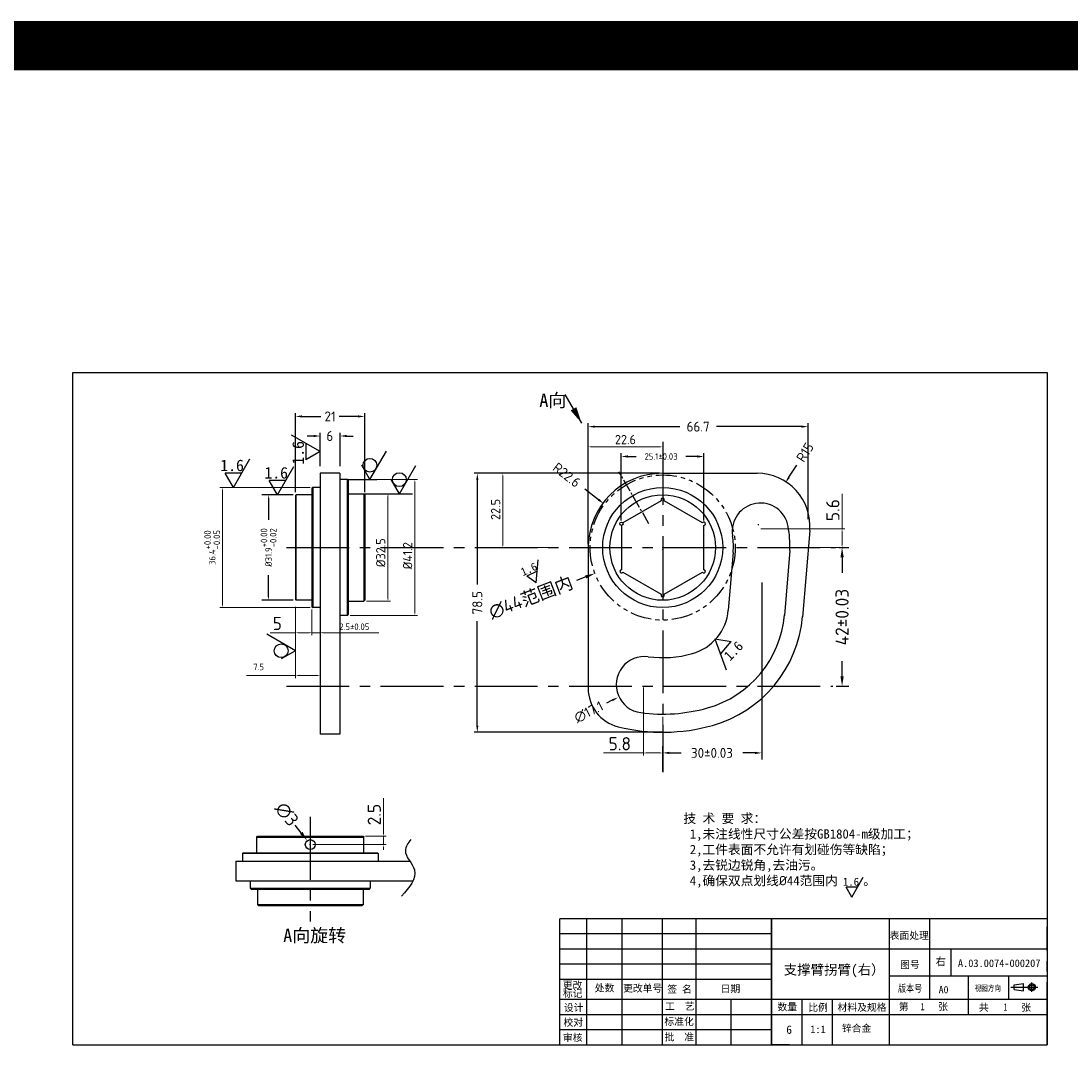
# Model space of a CAD drawing. Extents: x 1716 to 4936, y -1353 to -42.
# Tile 23 of 32: x 2384 to 2703, y -357 to -42. Entities that reach past the tile are written whole.
import ezdxf
from ezdxf.enums import TextEntityAlignment as Align

# ---------------------------------------------------------------- set-up
doc = ezdxf.new("R2010")
doc.units = 0
doc.header["$LTSCALE"] = 25.4
doc.header["$MEASUREMENT"] = 0
doc.linetypes.add('CENTER2', pattern=[1.125, 0.75, -0.125, 0.125, -0.125])
doc.linetypes.add('PHANTOM2', pattern=[1.25, 0.625, -0.125, 0.125, -0.125, 0.125, -0.125])
doc.layers.get('0').update_dxf_attribs({"linetype": 'CONTINUOUS'})
doc.layers.get('DEFPOINTS').update_dxf_attribs({"linetype": 'CONTINUOUS'})
for name, color, linetype in [('Center', 1, 'CENTER2'), ('DEFAULT', 7, 'CONTINUOUS'), ('LAYER1', 3, 'CONTINUOUS'), ('LAYER2', 1, 'CENTER2'), ('LINE', 3, 'CONTINUOUS')]:
    doc.layers.add(name, color=color, linetype=linetype)
doc.layers.add('F标题框', color=7, linetype='CONTINUOUS', lineweight=20)
doc.styles.add('HZ', font='SIMFANG.TTF', dxfattribs={"width": 0.8})
doc.styles.add('SEISO_TTF', font='txt')
doc.styles.add('工程字', font='gbenor.shx', dxfattribs={"bigfont": 'gbcbig.shx'})
doc.dimstyles.get("Standard").update_dxf_attribs({"dimscale": 0, "dimtxt": 4, "dimasz": 2, "dimexe": 1, "dimexo": 1, "dimgap": 2, "dimtad": 0, "dimdec": 1, "dimdsep": 46, "dimtxsty": 'SEISO_TTF', "dimcen": 0.09, "dimadec": 0, "dimazin": 0, "dimtfac": 1, "dimtdec": 1, "dimtofl": 0, "dimtmove": 0, "dimatfit": 3, "dimfxl": 0, "dimtolj": 1, "dimtzin": 0, "dimarcsym": 0})
doc.dimstyles.new('STANDARD$0', dxfattribs={"dimscale": 4, "dimtxt": 1, "dimasz": 0.2, "dimexe": 0.2, "dimexo": 0.2, "dimgap": 0.2, "dimtad": 1, "dimdec": 1, "dimzin": 9, "dimdsep": 46, "dimtxsty": 'SEISO_TTF', "dimcen": 2, "dimclrd": 256, "dimclre": 256, "dimclrt": 256, "dimadec": 4, "dimazin": 2, "dimtfac": 1, "dimtdec": 1, "dimtmove": 0, "dimatfit": 3, "dimfxl": 0, "dimtolj": 1, "dimtzin": 0, "dimlwd": 9, "dimlwe": 9, "dimarcsym": 0})

# ---------------------------------------------------------------- blocks, each defined once
blk = doc.blocks.new('*D7')
at = {"layer": 'DEFPOINTS', "color": 0}
for p in [(2475.16, -167.72), (2475.16, -177.9), (2481.16, -177.9)]:
    blk.add_point(p, dxfattribs=at)
at = {"layer": 'LAYER1', "color": 0, "lineweight": -2}
for p, q in [((2473.16, -167.72), (2471.16, -167.72)), ((2475.16, -176.9), (2475.16, -166.72)), ((2481.16, -176.9), (2481.16, -166.72)), ((2483.16, -167.72), (2485.16, -167.72))]:
    blk.add_line(p, q, dxfattribs=at)
at = {"layer": 'LAYER1', "color": 0}
for points in [[(2473.16, -167.38), (2473.16, -168.05), (2475.16, -167.72)], [(2483.16, -167.38), (2483.16, -168.05), (2481.16, -167.72)]]:
    blk.add_solid(points, dxfattribs=at)
at = {"layer": 'LAYER1', "color": 0, "insert": (2478.06, -167.72), "char_height": 3, "attachment_point": 5, "style": 'SEISO_TTF'}
blk.add_mtext('\\A1;6', dxfattribs=at)
blk = doc.blocks.new('*D8')
at = {"layer": 'DEFPOINTS', "color": 0}
for p in [(2467.66, -161.78), (2467.66, -185.77), (2488.66, -185.77)]:
    blk.add_point(p, dxfattribs=at)
at = {"layer": 'LAYER1', "color": 0, "lineweight": -2}
for p, q in [((2467.66, -184.77), (2467.66, -160.78)), ((2469.66, -161.78), (2475.37, -161.78)), ((2486.66, -161.78), (2480.94, -161.78)), ((2488.66, -184.77), (2488.66, -160.78))]:
    blk.add_line(p, q, dxfattribs=at)
at = {"layer": 'LAYER1', "color": 0}
for points in [[(2469.66, -161.45), (2469.66, -162.11), (2467.66, -161.78)], [(2486.66, -161.45), (2486.66, -162.11), (2488.66, -161.78)]]:
    blk.add_solid(points, dxfattribs=at)
at = {"layer": 'LAYER1', "color": 0, "insert": (2478.16, -161.78), "char_height": 3, "attachment_point": 5, "style": 'SEISO_TTF'}
blk.add_mtext('\\A1;21', dxfattribs=at)
blk = doc.blocks.new('*D9')
at = {"layer": 'DEFPOINTS', "color": 0}
for p in [(2579.03, -179.02), (2522.81, -257.5), (2579.85, -257.5)]:
    blk.add_point(p, dxfattribs=at)
at = {"layer": 'LAYER1', "color": 0, "lineweight": -2}
for p, q in [((2578.03, -179.02), (2521.81, -179.02)), ((2522.81, -181.02), (2522.81, -212.69)), ((2522.81, -255.5), (2522.81, -223.83)), ((2578.85, -257.5), (2521.81, -257.5))]:
    blk.add_line(p, q, dxfattribs=at)
at = {"layer": 'LAYER1', "color": 0}
for points in [[(2522.47, -181.02), (2523.14, -181.02), (2522.81, -179.02)], [(2522.47, -255.5), (2523.14, -255.5), (2522.81, -257.5)]]:
    blk.add_solid(points, dxfattribs=at)
at = {"layer": 'LAYER1', "color": 0, "insert": (2522.81, -218.26), "char_height": 3, "attachment_point": 5, "rotation": 90, "style": 'SEISO_TTF'}
blk.add_mtext('\\A1;78.5', dxfattribs=at)
blk = doc.blocks.new('*D10')
at = {"layer": 'DEFPOINTS', "color": 0}
for p in [(2556.43, -164.87), (2623.13, -193.92), (2556.43, -201.52)]:
    blk.add_point(p, dxfattribs=at)
at = {"layer": 'LAYER1', "color": 0, "lineweight": -2}
for p, q in [((2556.43, -200.52), (2556.43, -163.87)), ((2558.43, -164.87), (2584.21, -164.87)), ((2621.13, -164.87), (2595.35, -164.87)), ((2623.13, -192.92), (2623.13, -163.87))]:
    blk.add_line(p, q, dxfattribs=at)
at = {"layer": 'LAYER1', "color": 0}
for points in [[(2558.43, -164.54), (2558.43, -165.2), (2556.43, -164.87)], [(2621.13, -164.54), (2621.13, -165.2), (2623.13, -164.87)]]:
    blk.add_solid(points, dxfattribs=at)
at = {"layer": 'LAYER1', "color": 0, "insert": (2589.78, -164.87), "char_height": 3, "attachment_point": 5, "style": 'SEISO_TTF'}
blk.add_mtext('\\A1;66.7', dxfattribs=at)
blk = doc.blocks.new('*D11')
at = {"layer": 'DEFPOINTS', "color": 0}
for p in [(2580.83, -239.29), (2565.54, -246.93)]:
    blk.add_point(p, dxfattribs=at)
at = {"layer": 'LAYER1', "color": 0, "lineweight": -2}
blk.add_line((2563.75, -247.83), (2561.96, -248.72), dxfattribs=at)
at = {"layer": 'LAYER1', "color": 0}
blk.add_solid([(2563.6, -247.53), (2563.9, -248.12), (2565.54, -246.93)], dxfattribs=at)
at = {"layer": 'LAYER1', "color": 0, "insert": (2556.59, -251.4), "char_height": 3, "attachment_point": 5, "rotation": 26.5389, "style": 'SEISO_TTF'}
blk.add_mtext('\\A1;∅17.1', dxfattribs=at)
blk = doc.blocks.new('*D12')
at = {"layer": 'DEFPOINTS', "color": 0}
for p in [(2467.91, -185.57), (2459.5, -217.47), (2467.91, -217.47)]:
    blk.add_point(p, dxfattribs=at)
at = {"layer": 'LAYER1', "color": 0, "lineweight": -2}
for p, q in [((2466.91, -185.57), (2457.5, -185.57)), ((2459.5, -186.57), (2459.5, -193.1)), ((2459.5, -216.47), (2459.5, -209.94)), ((2466.91, -217.47), (2457.5, -217.47))]:
    blk.add_line(p, q, dxfattribs=at)
at = {"layer": 'LAYER1', "color": 0}
for points in [[(2459.34, -186.57), (2459.67, -186.57), (2459.5, -185.57)], [(2459.34, -216.47), (2459.67, -216.47), (2459.5, -217.47)]]:
    blk.add_solid(points, dxfattribs=at)
at = {"layer": 'LAYER1', "color": 0, "insert": (2459.5, -201.52), "char_height": 2, "attachment_point": 5, "rotation": 90, "style": 'SEISO_TTF'}
blk.add_mtext('\\A1;%%c31.9\\S+0.00^ -0.02;', dxfattribs=at)
blk = doc.blocks.new('*D21')
at = {"color": 0, "lineweight": -2}
for p, q in [((2632.53, -201.52), (2635.44, -201.52)), ((2633.44, -204.52), (2633.44, -209.24)), ((2633.44, -240.52), (2633.44, -236)), ((2631.64, -243.52), (2635.44, -243.52))]:
    blk.add_line(p, q, dxfattribs=at)
at = {"color": 0}
for points in [[(2632.94, -204.52), (2633.94, -204.52), (2633.44, -201.52)], [(2632.94, -240.52), (2633.94, -240.52), (2633.44, -243.52)]]:
    blk.add_solid(points, dxfattribs=at)
at = {"layer": 'DEFPOINTS', "color": 0}
for p in [(2631.53, -201.52), (2630.64, -243.52), (2633.44, -243.52)]:
    blk.add_point(p, dxfattribs=at)
at = {"color": 0, "insert": (2633.44, -222.62), "char_height": 4, "attachment_point": 5, "rotation": 90, "style": 'SEISO_TTF'}
blk.add_mtext('\\A1;42±0.03', dxfattribs=at)
blk = doc.blocks.new('*D13')
at = {"layer": 'DEFPOINTS', "color": 0}
for p in [(2566.46, -173.92), (2566.46, -194.32), (2591.56, -194.32)]:
    blk.add_point(p, dxfattribs=at)
at = {"layer": 'LAYER1', "color": 0, "lineweight": -2}
for p, q in [((2566.46, -193.32), (2566.46, -172.92)), ((2568.46, -173.92), (2571.01, -173.92)), ((2589.56, -173.92), (2586.05, -173.92)), ((2591.56, -193.32), (2591.56, -172.92))]:
    blk.add_line(p, q, dxfattribs=at)
at = {"layer": 'LAYER1', "color": 0}
for points in [[(2568.46, -173.59), (2568.46, -174.26), (2566.46, -173.92)], [(2589.56, -173.59), (2589.56, -174.26), (2591.56, -173.92)]]:
    blk.add_solid(points, dxfattribs=at)
at = {"layer": 'LAYER1', "color": 0, "insert": (2578.53, -173.92), "char_height": 2, "attachment_point": 5, "style": 'SEISO_TTF'}
blk.add_mtext('\\A1;25.1±0.03', dxfattribs=at)
blk = doc.blocks.new('*D22')
at = {"layer": 'DEFPOINTS', "color": 0}
for p in [(2472.91, -183.32), (2445.53, -219.72), (2472.91, -219.72)]:
    blk.add_point(p, dxfattribs=at)
at = {"layer": 'LAYER1', "lineweight": 9}
for p, q in [((2472.11, -183.32), (2444.73, -183.32)), ((2445.53, -184.52), (2445.53, -218.52)), ((2472.11, -219.72), (2444.73, -219.72))]:
    blk.add_line(p, q, dxfattribs=at)
at = {"layer": 'LAYER1'}
for points in [[(2445.33, -184.52), (2445.73, -184.52), (2445.53, -183.32)], [(2445.33, -218.52), (2445.73, -218.52), (2445.53, -219.72)]]:
    blk.add_solid(points, dxfattribs=at)
at = {"layer": 'LAYER1', "insert": (2442.39, -201.52), "char_height": 2, "attachment_point": 5, "rotation": 90, "style": 'SEISO_TTF'}
blk.add_mtext('\\A1;36.4\\S+0.00^ -0.05;', dxfattribs=at)
blk = doc.blocks.new('*D14')
at = {"layer": 'DEFPOINTS', "color": 0}
for p in [(2609.07, -211.13), (2579.03, -263.78), (2579.03, -270.45)]:
    blk.add_point(p, dxfattribs=at)
at = {"layer": 'LAYER1', "color": 0, "lineweight": -2}
for p, q in [((2609.07, -212.13), (2609.07, -265.78)), ((2579.03, -269.45), (2579.03, -261.78)), ((2581.03, -263.78), (2584.59, -263.78)), ((2607.07, -263.78), (2603.35, -263.78))]:
    blk.add_line(p, q, dxfattribs=at)
at = {"layer": 'LAYER1', "color": 0}
for points in [[(2581.03, -263.45), (2581.03, -264.12), (2579.03, -263.78)], [(2607.07, -263.45), (2607.07, -264.12), (2609.07, -263.78)]]:
    blk.add_solid(points, dxfattribs=at)
at = {"layer": 'LAYER1', "color": 0, "insert": (2593.97, -263.78), "char_height": 3, "attachment_point": 5, "style": 'SEISO_TTF'}
blk.add_mtext('\\A1;30±0.03', dxfattribs=at)
blk = doc.blocks.new('*D15')
at = {"layer": 'DEFPOINTS', "color": 0}
for p in [(2616.25, -181.91), (2608.13, -194.52)]:
    blk.add_point(p, dxfattribs=at)
at = {"layer": 'LAYER1', "color": 0, "lineweight": -2}
for p, q in [((2617.33, -180.23), (2619.68, -176.57)), ((2608.04, -194.52), (2608.22, -194.52)), ((2608.13, -194.61), (2608.13, -194.43))]:
    blk.add_line(p, q, dxfattribs=at)
at = {"layer": 'LAYER1', "color": 0}
blk.add_solid([(2617.05, -180.05), (2617.61, -180.41), (2616.25, -181.91)], dxfattribs=at)
at = {"layer": 'LAYER1', "color": 0, "insert": (2622.2, -172.67), "char_height": 3, "attachment_point": 5, "rotation": 57.2366, "style": 'SEISO_TTF'}
blk.add_mtext('\\A1;R15', dxfattribs=at)
blk = doc.blocks.new('*D16')
at = {"layer": 'DEFPOINTS', "color": 0}
for p in [(2561.18, -188.26), (2579.03, -202.12)]:
    blk.add_point(p, dxfattribs=at)
at = {"layer": 'LAYER1', "color": 0, "lineweight": -2}
for p, q in [((2559.6, -187.03), (2555.46, -183.82)), ((2578.94, -202.12), (2579.12, -202.12)), ((2579.03, -202.21), (2579.03, -202.03))]:
    blk.add_line(p, q, dxfattribs=at)
at = {"layer": 'LAYER1', "color": 0}
blk.add_solid([(2559.81, -186.77), (2559.4, -187.3), (2561.18, -188.26)], dxfattribs=at)
at = {"layer": 'LAYER1', "color": 0, "insert": (2549.93, -179.52), "char_height": 3, "attachment_point": 5, "rotation": 322.1644, "style": 'SEISO_TTF'}
blk.add_mtext('\\A1;R22.6', dxfattribs=at)
blk = doc.blocks.new('*D17')
at = {"layer": 'DEFPOINTS', "color": 0, "ltscale": 0.2}
for p in [(2467.66, -218.75), (2472.66, -219.47), (2467.66, -227.34)]:
    blk.add_point(p, dxfattribs=at)
at = {"layer": 'LAYER1', "lineweight": 9, "ltscale": 0.2}
for p, q in [((2467.66, -219.55), (2467.66, -228.14)), ((2472.66, -220.27), (2472.66, -228.14)), ((2467.66, -227.34), (2460, -227.34)), ((2471.86, -227.34), (2468.46, -227.34))]:
    blk.add_line(p, q, dxfattribs=at)
at = {"layer": 'LAYER1', "ltscale": 0.2}
for points in [[(2468.46, -227.21), (2468.46, -227.48), (2467.66, -227.34)], [(2471.86, -227.21), (2471.86, -227.48), (2472.66, -227.34)]]:
    blk.add_solid(points, dxfattribs=at)
at = {"layer": 'LAYER1', "ltscale": 0.2, "insert": (2462.13, -224.54), "char_height": 4, "attachment_point": 5, "style": 'SEISO_TTF'}
blk.add_mtext('\\A1;5', dxfattribs=at)
blk = doc.blocks.new('*D23')
at = {"layer": 'DEFPOINTS', "color": 0}
for p in [(2475.16, -219.72), (2467.66, -223.85), (2467.66, -240.3)]:
    blk.add_point(p, dxfattribs=at)
at = {"layer": 'LAYER1', "lineweight": 9}
for p, q in [((2475.16, -220.52), (2475.16, -241.1)), ((2467.66, -224.65), (2467.66, -241.1)), ((2467.66, -240.3), (2452.78, -240.3)), ((2473.96, -240.3), (2468.86, -240.3))]:
    blk.add_line(p, q, dxfattribs=at)
at = {"layer": 'LAYER1'}
for points in [[(2468.86, -240.1), (2468.86, -240.5), (2467.66, -240.3)], [(2473.96, -240.1), (2473.96, -240.5), (2475.16, -240.3)]]:
    blk.add_solid(points, dxfattribs=at)
at = {"layer": 'LAYER1', "insert": (2456.48, -237.7), "char_height": 2, "attachment_point": 5, "style": 'SEISO_TTF'}
blk.add_mtext('\\A1;7.5', dxfattribs=at)
blk = doc.blocks.new('*D24')
at = {"layer": 'DEFPOINTS', "color": 0}
for p in [(2472.66, -219.47), (2475.16, -219.72), (2475.16, -227.34)]:
    blk.add_point(p, dxfattribs=at)
at = {"layer": 'LAYER1', "lineweight": 9}
for p, q in [((2472.66, -220.27), (2472.66, -228.14)), ((2475.16, -220.52), (2475.16, -228.14)), ((2471.86, -227.34), (2471.06, -227.34)), ((2472.66, -227.34), (2475.16, -227.34)), ((2475.96, -227.34), (2492.97, -227.34))]:
    blk.add_line(p, q, dxfattribs=at)
at = {"layer": 'LAYER1'}
for points in [[(2471.86, -227.21), (2471.86, -227.47), (2472.66, -227.34)], [(2475.96, -227.21), (2475.96, -227.47), (2475.16, -227.34)]]:
    blk.add_solid(points, dxfattribs=at)
at = {"layer": 'LAYER1', "insert": (2485.51, -225.54), "char_height": 2, "attachment_point": 5, "style": 'SEISO_TTF'}
blk.add_mtext('\\A1;2.5±0.05', dxfattribs=at)
blk = doc.blocks.new('A$C1A912825')
for p, q in [((4.6, 0), (9.6, 8.66)), ((7.1, 4.33), (2.1, 4.33)), ((4.6, 0), (2.1, 4.33))]:
    blk.add_line(p, q)
at = {"insert": (0.64, 8.46), "char_height": 3.5, "width": 3.6543, "attachment_point": 1}
blk.add_mtext('{\\fFangSong_GB2312|b0|i0|c134|p49;1.6}', dxfattribs=at)
blk = doc.blocks.new('*D25')
at = {"layer": 'DEFPOINTS', "color": 0}
for p in [(2556.43, -171), (2579.03, -169.51), (2556.43, -179.52)]:
    blk.add_point(p, dxfattribs=at)
at = {"layer": 'LAYER1', "lineweight": 9}
for p, q in [((2556.43, -178.72), (2556.43, -170.2)), ((2578.23, -171), (2557.23, -171)), ((2579.03, -170.31), (2579.03, -171.8))]:
    blk.add_line(p, q, dxfattribs=at)
at = {"layer": 'LAYER1'}
for points in [[(2557.23, -170.86), (2557.23, -171.13), (2556.43, -171)], [(2578.23, -170.86), (2578.23, -171.13), (2579.03, -171)]]:
    blk.add_solid(points, dxfattribs=at)
at = {"layer": 'LAYER1', "insert": (2567.73, -168.8), "char_height": 2.8, "attachment_point": 5, "style": 'SEISO_TTF'}
blk.add_mtext('\\A1;22.6', dxfattribs=at)
blk = doc.blocks.new('*D26')
at = {"layer": 'DEFPOINTS', "color": 0}
for p in [(2556.43, -179.02), (2530.55, -201.52), (2548.22, -201.52)]:
    blk.add_point(p, dxfattribs=at)
at = {"layer": 'LAYER1', "lineweight": 9}
for p, q in [((2555.63, -179.02), (2529.75, -179.02)), ((2530.55, -179.82), (2530.55, -200.72)), ((2547.42, -201.52), (2529.75, -201.52))]:
    blk.add_line(p, q, dxfattribs=at)
at = {"layer": 'LAYER1'}
for points in [[(2530.41, -179.82), (2530.68, -179.82), (2530.55, -179.02)], [(2530.41, -200.72), (2530.68, -200.72), (2530.55, -201.52)]]:
    blk.add_solid(points, dxfattribs=at)
at = {"layer": 'LAYER1', "insert": (2528.35, -189.98), "char_height": 2.8, "attachment_point": 5, "rotation": 90, "style": 'SEISO_TTF'}
blk.add_mtext('\\A1;22.5', dxfattribs=at)
blk = doc.blocks.new('*D18')
at = {"layer": 'DEFPOINTS', "color": 0}
for p in [(2608.04, -195.88), (2633.44, -195.88), (2623.13, -201.52)]:
    blk.add_point(p, dxfattribs=at)
at = {"layer": 'LAYER1', "lineweight": 9}
for p, q in [((2633.44, -195.88), (2633.44, -185.29)), ((2608.84, -195.88), (2634.24, -195.88)), ((2633.44, -200.72), (2633.44, -196.68)), ((2623.93, -201.52), (2634.24, -201.52))]:
    blk.add_line(p, q, dxfattribs=at)
at = {"layer": 'LAYER1'}
for points in [[(2633.31, -196.68), (2633.58, -196.68), (2633.44, -195.88)], [(2633.31, -200.72), (2633.58, -200.72), (2633.44, -201.52)]]:
    blk.add_solid(points, dxfattribs=at)
at = {"layer": 'LAYER1', "insert": (2630.64, -190.19), "char_height": 4, "attachment_point": 5, "rotation": 90, "style": 'SEISO_TTF'}
blk.add_mtext('\\A1;5.6', dxfattribs=at)
blk = doc.blocks.new('*D19')
at = {"layer": 'DEFPOINTS', "color": 0}
for p in [(2573.19, -243.11), (2579.03, -252.07), (2573.19, -263.81)]:
    blk.add_point(p, dxfattribs=at)
at = {"layer": 'LAYER1', "lineweight": 9}
for p, q in [((2573.19, -243.91), (2573.19, -264.61)), ((2579.03, -252.87), (2579.03, -264.61)), ((2573.19, -263.81), (2561.03, -263.81)), ((2578.23, -263.81), (2573.99, -263.81))]:
    blk.add_line(p, q, dxfattribs=at)
at = {"layer": 'LAYER1'}
for points in [[(2573.99, -263.68), (2573.99, -263.94), (2573.19, -263.81)], [(2578.23, -263.68), (2578.23, -263.94), (2579.03, -263.81)]]:
    blk.add_solid(points, dxfattribs=at)
at = {"layer": 'LAYER1', "insert": (2566.02, -261.01), "char_height": 4, "attachment_point": 5, "style": 'SEISO_TTF'}
blk.add_mtext('\\A1;5.8', dxfattribs=at)
blk = doc.blocks.new('A$C0C6D21C8')
at = {"color": 0}
for p, q in [((22.5, 78.48), (51.27, 78.48)), ((22.17, 70.17), (10.53, 63.45)), ((34.67, 63.45), (23.03, 70.17)), ((10.1, 62.7), (10.1, 49.27)), ((35.1, 49.27), (35.1, 62.7)), ((67.22, 61.14), (65, 34.91)), ((0, 55.98), (0, 13.29)), ((43.98, 54.52), (42.5, 37.01)), ((61.19, 55.09), (59.52, 35.38)), ((10.53, 48.52), (22.17, 41.8)), ((23.03, 41.8), (34.67, 48.52))]:
    blk.add_line(p, q, dxfattribs=at)
blk.add_circle((10.1, 63.2), 0.5, dxfattribs=at)
for centre, radius, start, end in [((22.5, 55.98), 22.5, 90, 180), ((51.27, 62.48), 16, 355.179, 90), ((22.6, 70.42), 0.5, 330, 210), ((52.24, 60.91), 8.55, 9.603, 189.0129), ((35.1, 63.2), 0.5, 270, 150), ((23.1, 55.98), 38.1, 358.8555, 9.603), ((23.05, 56.28), 21, 355.179, 9.0129), ((59.19, 55.26), 2, 355.179, 358.8555), ((10.1, 48.77), 0.5, 90, 330), ((35.1, 48.77), 0.5, 210, 90), ((22.6, 41.55), 0.5, 150, 30), ((17.06, 14.41), 8.55, 82.4069, 262.4069)]:
    blk.add_arc(centre, radius, start, end, dxfattribs=at)
at = {"layer": 'LAYER1', "color": 0}
for centre, radius, start, end in [((27.55, 38.27), 15, 285.6256, 355.179), ((27.55, 38.27), 32.1, 285.6256, 355.179), ((27.55, 38.27), 37.6, 285.6256, 355.179), ((22.6, 55.98), 33.39, 262.4069, 285.6256), ((12, 13.29), 12, 180, 256.0563), ((22.6, 55.98), 50.49, 262.4069, 285.6256), ((22.6, 55.98), 55.99, 256.0563, 285.6256)]:
    blk.add_arc(centre, radius, start, end, dxfattribs=at)
blk = doc.blocks.new('*D27')
at = {"linetype": 'ByBlock', "lineweight": 9}
for p, q in [((2488.66, -180.92), (2504.67, -180.92)), ((2503.87, -181.72), (2503.87, -221.32)), ((2484.21, -222.12), (2504.67, -222.12))]:
    blk.add_line(p, q, dxfattribs=at)
for points in [[(2503.73, -181.72), (2504, -181.72), (2503.87, -180.92)], [(2503.73, -221.32), (2504, -221.32), (2503.87, -222.12)]]:
    blk.add_solid(points)
at = {"layer": 'DEFPOINTS', "color": 0}
for p in [(2487.86, -180.92), (2483.41, -222.12), (2503.87, -222.12)]:
    blk.add_point(p, dxfattribs=at)
at = {"insert": (2501.67, -204.01), "char_height": 2.8, "attachment_point": 5, "rotation": 90, "style": 'SEISO_TTF'}
blk.add_mtext('\\A1;%%c41.2', dxfattribs=at)
blk = doc.blocks.new('*D20')
at = {"linetype": 'ByBlock', "lineweight": 9}
for p, q in [((2489.21, -185.27), (2496.51, -185.27)), ((2495.71, -186.07), (2495.71, -216.97)), ((2489.21, -217.77), (2496.51, -217.77))]:
    blk.add_line(p, q, dxfattribs=at)
for points in [[(2495.58, -186.07), (2495.84, -186.07), (2495.71, -185.27)], [(2495.58, -216.97), (2495.84, -216.97), (2495.71, -217.77)]]:
    blk.add_solid(points)
at = {"layer": 'DEFPOINTS', "color": 0}
for p in [(2488.41, -185.27), (2488.41, -217.77), (2495.71, -217.77)]:
    blk.add_point(p, dxfattribs=at)
at = {"insert": (2493.51, -203.09), "char_height": 2.8, "attachment_point": 5, "rotation": 90, "style": 'SEISO_TTF'}
blk.add_mtext('\\A1;%%c32.5', dxfattribs=at)
blk = doc.blocks.new('*D28')
at = {"layer": 'DEFPOINTS', "color": 0}
for p in [(2599.58, -193.68), (2558.48, -209.37)]:
    blk.add_point(p, dxfattribs=at)
at = {"layer": 'LAYER1', "color": 0, "lineweight": -2}
for p, q in [((2578.94, -201.52), (2579.12, -201.52)), ((2579.03, -201.61), (2579.03, -201.43))]:
    blk.add_line(p, q, dxfattribs=at)
at = {"layer": 'LAYER1', "color": 0, "linetype": 'ByBlock', "lineweight": -2}
blk.add_line((2555.68, -210.44), (2552.86, -211.51), dxfattribs=at)
at = {"layer": 'LAYER1', "color": 0}
blk.add_solid([(2555.5, -209.97), (2555.85, -210.91), (2558.48, -209.37)], dxfattribs=at)
at = {"layer": 'LAYER1', "color": 0, "insert": (2539.08, -216.77), "char_height": 4, "attachment_point": 5, "rotation": 20.8951, "style": 'SEISO_TTF'}
blk.add_mtext('\\A1;∅44范围内', dxfattribs=at)
blk = doc.blocks.new('*D29')
at = {"color": 0, "linetype": 'ByBlock', "lineweight": -2}
blk.add_line((2469.39, -288.01), (2467.55, -285.64), dxfattribs=at)
at = {"color": 0, "lineweight": -2}
for p, q in [((2472.05, -291.57), (2472.23, -291.57)), ((2472.14, -291.66), (2472.14, -291.48))]:
    blk.add_line(p, q, dxfattribs=at)
at = {"color": 0}
blk.add_solid([(2469.78, -287.7), (2468.99, -288.32), (2471.22, -290.38)], dxfattribs=at)
at = {"layer": 'DEFPOINTS', "color": 0}
for p in [(2471.22, -290.38), (2473.06, -292.75)]:
    blk.add_point(p, dxfattribs=at)
at = {"color": 0, "insert": (2465.02, -282.36), "char_height": 4, "attachment_point": 5, "rotation": 307.7469, "style": 'SEISO_TTF'}
blk.add_mtext('\\A1;∅3', dxfattribs=at)
blk = doc.blocks.new('*D30')
at = {"linetype": 'ByBlock', "lineweight": 9}
for p, q in [((2494.35, -288.27), (2494.35, -277.49)), ((2488.94, -289.07), (2495.15, -289.07)), ((2494.35, -291.57), (2494.35, -289.07)), ((2472.94, -291.57), (2495.15, -291.57)), ((2494.35, -292.37), (2494.35, -293.17))]:
    blk.add_line(p, q, dxfattribs=at)
for points in [[(2494.22, -288.27), (2494.49, -288.27), (2494.35, -289.07)], [(2494.22, -292.37), (2494.49, -292.37), (2494.35, -291.57)]]:
    blk.add_solid(points)
at = {"layer": 'DEFPOINTS', "color": 0}
for p in [(2488.14, -289.07), (2494.35, -289.07), (2472.14, -291.57)]:
    blk.add_point(p, dxfattribs=at)
at = {"insert": (2491.55, -282.48), "char_height": 4, "attachment_point": 5, "rotation": 90, "style": 'SEISO_TTF'}
blk.add_mtext('\\A1;2.5', dxfattribs=at)

msp = doc.modelspace()

# ---------------------------------------------------------------- linework, layer by layer
at = {"ltscale": 0.2}
msp.add_line((2554.473, -163.806), (2549.473, -155.145), dxfattribs=at)
for p, q in [((2448.824, -183.322), (2453.824, -174.661)), ((2490.24, -180.922), (2495.24, -172.261)), ((2462.205, -185.572), (2467.205, -176.911)), ((2490.24, -180.922), (2487.74, -176.591)), ((2499.161, -185.272), (2504.161, -176.611)), ((2451.324, -178.991), (2446.324, -178.991)), ((2448.824, -183.322), (2446.324, -178.991)), ((2462.205, -185.572), (2459.705, -181.241)), ((2464.705, -181.241), (2459.705, -181.241)), ((2475.157, -179.022), (2475.157, -258.072)), ((2481.157, -179.022), (2475.157, -179.022)), ((2481.157, -179.022), (2481.157, -258.072)), ((2483.407, -180.922), (2481.157, -180.922)), ((2483.657, -181.172), (2483.407, -180.922)), ((2483.407, -222.122), (2483.407, -180.922)), ((2483.657, -181.172), (2483.657, -221.872)), ((2499.161, -185.272), (2496.661, -180.941)), ((2472.907, -183.322), (2472.657, -183.572)), ((2472.657, -183.572), (2472.657, -219.472)), ((2475.157, -183.322), (2472.907, -183.322)), ((2472.907, -183.322), (2472.907, -219.722)), ((2467.657, -185.772), (2467.907, -185.522)), ((2467.657, -185.772), (2467.657, -217.272)), ((2472.657, -185.522), (2467.907, -185.522)), ((2467.907, -217.522), (2467.907, -185.522)), ((2483.657, -185.272), (2488.407, -185.272)), ((2488.407, -185.272), (2488.657, -185.522)), ((2488.407, -185.272), (2488.407, -217.772)), ((2488.657, -185.522), (2488.657, -217.522)), ((2578.598, -187.338), (2566.964, -194.055)), ((2591.098, -194.055), (2579.464, -187.338)), ((2566.531, -194.805), (2566.531, -208.238)), ((2591.531, -208.238), (2591.531, -194.805)), ((2556.431, -202.122), (2556.431, -242.371)), ((2566.964, -208.988), (2578.598, -215.705)), ((2579.464, -215.705), (2591.098, -208.988)), ((2467.907, -217.522), (2467.657, -217.272)), ((2472.657, -217.522), (2467.907, -217.522)), ((2472.657, -219.472), (2472.907, -219.722)), ((2475.157, -219.722), (2472.907, -219.722)), ((2483.657, -217.772), (2488.407, -217.772)), ((2488.657, -217.522), (2488.407, -217.772)), ((2483.407, -222.122), (2481.157, -222.122)), ((2483.407, -222.122), (2483.657, -221.872)), ((2467.657, -232.803), (2458.997, -227.803)), ((2467.657, -232.803), (2463.327, -235.303)), ((2481.157, -258.072), (2475.157, -258.072)), ((2455.893, -289.318), (2456.143, -289.068)), ((2455.893, -294.068), (2455.893, -289.318)), ((2455.893, -289.318), (2488.393, -289.318)), ((2456.143, -289.068), (2488.143, -289.068)), ((2488.143, -289.068), (2488.393, -289.318)), ((2488.393, -294.068), (2488.393, -289.318)), ((2451.793, -294.068), (2451.543, -294.318)), ((2451.543, -294.318), (2451.543, -296.568)), ((2492.743, -294.318), (2451.543, -294.318)), ((2451.793, -294.068), (2492.493, -294.068)), ((2492.743, -294.318), (2492.493, -294.068)), ((2492.743, -294.318), (2492.743, -296.568)), ((2449.543, -296.568), (2502.311, -296.568)), ((2449.543, -296.568), (2449.543, -302.568)), ((2636.413, -307.472), (2639.863, -301.496)), ((2449.543, -302.568), (2503.309, -302.568)), ((2453.943, -302.568), (2453.943, -304.818)), ((2453.943, -304.818), (2454.193, -305.068)), ((2453.943, -304.818), (2490.343, -304.818)), ((2454.193, -305.068), (2490.093, -305.068)), ((2456.143, -305.068), (2456.143, -309.818)), ((2488.143, -305.068), (2488.143, -309.818)), ((2490.093, -305.068), (2490.343, -304.818)), ((2490.343, -302.568), (2490.343, -304.818)), ((2636.413, -307.472), (2634.688, -304.484)), ((2638.138, -304.484), (2634.688, -304.484)), ((2456.393, -310.068), (2456.143, -309.818)), ((2488.143, -309.818), (2456.143, -309.818)), ((2456.393, -310.068), (2487.893, -310.068)), ((2488.143, -309.818), (2487.893, -310.068)), ((2666.376, -323.26), (2666.376, -331.35))]:
    msp.add_line(p, q)
at = {"color": 1, "linetype": 'CENTER2', "ltscale": 0.2}
msp.add_line((2574.877, -194.327), (2565.766, -178.546), dxfattribs=at)
at = {"color": 4, "const_width": 15}
msp.add_lwpolyline([(1723.528, -49.411), (4928.784, -49.411), (4928.784, -1345.013), (1723.528, -1345.013)], close=True, dxfattribs=at)
at = {"flags": 128}
msp.add_lwpolyline([(2554.473, -163.806, 0, 2, 0), (2551.973, -159.476, 2, 2, 0)], format="xyseb", dxfattribs=at)
for centre, radius in [((2490.24, -176.591), 2.096), ((2499.161, -180.941), 2.096), ((2579.031, -201.522), 18.2), ((2579.031, -201.522), 16), ((2566.531, -194.305), 0.5), ((2463.327, -232.803), 2.096), ((2472.143, -291.568), 1.5)]:
    msp.add_circle(centre, radius)
for centre, start, end in [((2579.031, -187.088), 330, 210), ((2591.531, -194.305), 270, 150), ((2566.531, -208.738), 90, 330), ((2591.531, -208.738), 210, 90), ((2579.031, -215.955), 150, 30)]:
    msp.add_arc(centre, 0.5, start, end)
msp.add_spline([(2502.624, -290.009), (2500.991, -293.347), (2503.738, -299.208), (2499.803, -307.221)], degree=3)
at = {"layer": 'Center', "color": 0}
for p, q in [((2695.643, -314.088), (2695.643, -352.306)), ((2695.643, -352.306), (2695.643, -316.465)), ((2617.457, -352.306), (2612.072, -352.306))]:
    msp.add_line(p, q, dxfattribs=at)
at = {"layer": 'Center', "color": 0, "linetype": 'ByBlock'}
for p, q in [((2683.923, -331.35), (2683.923, -338.547)), ((2685.631, -334.091), (2688.479, -333.734)), ((2685.631, -335.518), (2685.631, -334.091)), ((2688.479, -335.875), (2688.479, -333.734)), ((2685.631, -335.518), (2688.479, -335.875))]:
    msp.add_line(p, q, dxfattribs=at)
at = {"layer": 'Center', "color": 1}
for p, q in [((2691.01, -336.231), (2691.01, -333.377)), ((2684.643, -334.804), (2692.81, -334.804))]:
    msp.add_line(p, q, dxfattribs=at)
at = {"layer": 'Center', "color": 0, "linetype": 'ByBlock'}
for radius in [1.07, 0.714]:
    msp.add_circle((2691.01, -334.804), radius, dxfattribs=at)
at = {"layer": 'DEFAULT', "color": 0, "linetype": 'Continuous'}
for p, q in [((2400.086, -352.306), (2400.086, -148.473)), ((2400.086, -148.473), (2695.643, -148.473)), ((2695.643, -148.473), (2695.643, -352.306)), ((2556.019, -352.306), (2556.019, -314.088)), ((2566.72, -352.306), (2566.72, -314.088)), ((2578.95, -352.306), (2578.95, -314.088)), ((2578.95, -352.306), (2578.95, -314.088)), ((2589.141, -352.306), (2589.141, -314.088)), ((2612.072, -352.306), (2612.072, -314.088)), ((2612.072, -314.088), (2612.072, -352.306)), ((2612.072, -352.306), (2612.072, -314.088)), ((2647.743, -314.088), (2647.743, -352.306)), ((2659.973, -314.088), (2659.973, -338.547)), ((2612.072, -352.306), (2612.072, -316.465)), ((2578.95, -318.674), (2547.865, -318.674)), ((2612.072, -318.674), (2578.95, -318.674)), ((2578.95, -323.26), (2547.865, -323.26)), ((2612.072, -323.26), (2578.95, -323.26)), ((2695.643, -323.26), (2612.072, -323.26)), ((2578.95, -327.846), (2547.865, -327.846)), ((2612.072, -327.846), (2578.95, -327.846)), ((2612.072, -330.972), (2612.072, -348.039)), ((2578.95, -332.432), (2547.865, -332.432)), ((2612.072, -332.432), (2578.95, -332.432)), ((2647.743, -331.35), (2695.643, -331.35)), ((2647.743, -331.35), (2695.643, -331.35)), ((2671.693, -331.35), (2671.693, -343.134)), ((2578.95, -338.547), (2547.865, -338.547)), ((2612.072, -338.547), (2578.95, -338.547)), ((2599.842, -352.306), (2599.842, -338.547)), ((2695.643, -338.547), (2612.072, -338.547)), ((2621.245, -338.547), (2621.245, -352.306)), ((2630.417, -338.482), (2630.417, -352.306)), ((2578.95, -343.134), (2547.865, -343.134)), ((2612.072, -343.134), (2578.847, -343.134)), ((2695.643, -343.134), (2612.072, -343.134)), ((2578.95, -347.72), (2547.865, -347.72)), ((2612.072, -347.72), (2578.95, -347.72)), ((2400.086, -352.306), (2695.643, -352.306))]:
    msp.add_line(p, q, dxfattribs=at)
at = {"layer": 'DEFAULT', "color": 0, "linetype": 'Continuous', "lineweight": 25}
for p in [(2695.643, -314.088), (2547.865, -352.306)]:
    msp.add_line(p, (2547.865, -314.088), dxfattribs=at)
at = {"layer": 'LAYER1'}
for p, q in [((2483.407, -180.922), (2492.306, -180.922)), ((2488.407, -185.272), (2503.135, -185.272)), ((2594.881, -229.163), (2598.302, -238.56)), ((2594.881, -229.163), (2599.805, -230.031)), ((2596.591, -233.861), (2599.805, -230.031))]:
    msp.add_line(p, q, dxfattribs=at)
at = {"layer": 'LAYER2'}
for p, q in [((2579.031, -169.507), (2579.031, -269.632)), ((2464.908, -201.522), (2631.527, -201.522)), ((2464.908, -243.522), (2630.642, -243.522)), ((2472.143, -283.163), (2472.143, -314.857))]:
    msp.add_line(p, q, dxfattribs=at)
at = {"layer": 'LINE', "linetype": 'PHANTOM2', "ltscale": 0.4}
msp.add_circle((2579.031, -201.522), 22, dxfattribs=at)

# ---------------------------------------------------------------- block references
at = {"rotation": 90}
msp.add_blockref('A$C1A912825', (2475.157, -177.026), dxfattribs=at)
msp.add_blockref('A$C0C6D21C8', (2556.431, -257.505))
at = {"xscale": 0.7000000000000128, "yscale": 0.7000000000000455, "zscale": 0.7, "rotation": 25.00000000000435}
msp.add_blockref('A$C1A912825', (2537.741, -213.56), dxfattribs=at)

# ---------------------------------------------------------------- texts
at = {"attachment_point": 1}
for s, insert, char_height, width in [('{\\fFangSong_GB2312|b0|i0|c134|p49;A向}', (2541.626, -154.873), 4, 43.49999), ('{\\fFangSong_GB2312|b0|i0|c134|p49;1.6}', (2444.859, -174.859), 3.5, 3.65426), ('{\\fFangSong_GB2312|b0|i0|c134|p49;1.6}', (2458.24, -177.109), 3.5, 3.65426), ('{\\fFangSong_GB2312|b0|i0|c134|p49;1.6}', (2633.677, -301.633), 2.415, 2.52144), ('{\\fFangSong_GB2312|b0|i0|c134|p49;A向旋转}', (2463.943, -317.107), 4, 43.49999), ('{\\fFangSong_GB2312|b0|i0|c134|p50;支撑臂拐臂(右）}', (2615.744, -328.005), 2.99, 54.31297), ('{\\fSimSun|b0|i0|c134|p2;右}', (2661.783, -325.878), 2.3, 1.76573), ('{\\fSimSun|b0|i0|c134|p2;A.03.0074-000207}', (2668.578, -326.396), 2.3, 26.59165), ('\\fFangSong_GB2312|b0|i0|c134|p49;6', (2616.522, -346.396), 2.54495, 6.82094), ('{\\fFangSong_GB2312|b0|i0|c134|p32;锌合金}', (2633.375, -346.199), 2.1252, 11.46496)]:
    msp.add_mtext(s, dxfattribs=dict(at, insert=insert, char_height=char_height, width=width))
at = {"layer": 'Center', "color": 0, "style": 'HZ'}
for s, height, p in [('更改', 2.1801, (2551.69, -334.17)), ('处数', 2.1801, (2561.403, -335.05)), ('更改单号', 2.1801, (2572.954, -335.107)), ('签 名', 2.1801, (2584.149, -335.438)), ('日期', 2.1801, (2599.574, -335.27)), ('标记', 2.1801, (2551.752, -336.708)), ('设计', 2.1801, (2552.015, -340.985)), ('工\u3000艺', 2.1801, (2584.236, -340.59)), ('数量', 2.1801, (2616.819, -340.789)), ('比例', 2.1801, (2626.17, -340.945)), ('材料及规格', 2.1801, (2639.497, -340.909)), ('第', 2.18, (2652.122, -340.698)), ('张', 2.18, (2664.069, -340.698)), ('共', 2.18, (2676.442, -340.933)), ('张', 2.18, (2689.243, -340.933)), ('标准化', 2.1801, (2584.012, -345.215)), ('校对', 2.1801, (2551.927, -345.455)), ('审核', 2.1801, (2551.752, -350.101)), ('批  准', 2.1801, (2584.079, -349.906))]:
    msp.add_text(s, height=height, dxfattribs=at).set_placement(p, align=Align.MIDDLE_CENTER)
at = {"layer": 'Center', "color": 0, "style": 'HZ', "width": 0.8}
for s, height, p in [('版本号', 2.1801, (2650.404, -336.243)), ('视图方向', 1.7765, (2673.644, -335.977)), ('1', 2.18, (2657.257, -341.781)), ('1', 2.18, (2682.386, -341.909))]:
    msp.add_text(s, height=height, dxfattribs=at).set_placement(p)
at = {"layer": 'Center', "color": 0, "style": 'HZ'}
for tag, p in [('表面处理', (2647.877, -320.222)), ('图号', (2651.056, -329.072))]:
    msp.add_attdef(tag, p, '', height=2.18, dxfattribs=at)
at = {"layer": 'Center', "color": 0, "style": 'HZ', "flags": 8}
msp.add_attdef('A0', text='00', height=2.1801, dxfattribs=at).set_placement((2664.228, -336.652), align=Align.CENTER)
at = {"layer": 'Center', "color": 0, "style": 'HZ', "flags": 12}
msp.add_attdef('1:1', text='1:1', height=2.2891, dxfattribs=at).set_placement((2626.125, -347.578), align=Align.MIDDLE_CENTER)
at = {"layer": 'F标题框', "color": 0, "insert": (2585.319, -282.207), "char_height": 1.15, "width": 802.10482, "attachment_point": 1, "style": '工程字'}
msp.add_mtext('{\\fFangSong_GB2312|b0|i0|c134|p49;\\H2.462x;技 术 要 求：\\P 1,未注线性尺寸公差按GB1804-m级加工；\\P 2,工件表面不允许有划碰伤等缺陷；\\P 3,去锐边锐角,去油污。\\P 4,确保双点划线\\fISOCPEUR|b0|i0|c0|p34;%%C\\fFangSong_GB2312|b0|i0|c134|p49;44范围内    。\\P\\H0.4063x;  }\\P    ', dxfattribs=at)
at = {"layer": 'LAYER1', "insert": (2597.282, -234.005), "char_height": 3, "width": 4.35621, "attachment_point": 1, "rotation": 46}
msp.add_mtext('{\\fFangSong_GB2312|b0|i0|c134|p49;1.6}', dxfattribs=at)

# ---------------------------------------------------------------- dimensions: what is measured, and where the dimension line sits
for base, p1, p2, picture, middle in [((2503.868, -222.122), (2487.856, -180.922), (2483.407, -222.122), '*D27', (2503.868, -204.013)), ((2495.71, -217.772), (2488.407, -185.272), (2488.407, -217.772), '*D20', (2495.71, -203.091))]:
    dim = msp.add_linear_dim(base=base, p1=p1, p2=p2, angle=90, text='%%c<>', dimstyle='STANDARD$0', override={"dimtxt": 0.7, "dimarcsym": 1})
    dim.commit()
    dim.dimension.update_dxf_attribs({"geometry": picture, "text_midpoint": middle, "dimtype": 160})
for base, p1, p2, dimstyle, override, picture, middle in [((2633.445, -243.522), (2631.527, -201.522), (2630.642, -243.522), 'Standard', {"dimgap": 1, "dimtol": 1, "dimlim": 0, "dimtp": 0.03, "dimtm": 0.03, "dimtdec": 2}, '*D21', (2633.445, -222.619)), ((2494.354, -289.068), (2472.143, -291.568), (2488.143, -289.068), 'STANDARD$0', {"dimarcsym": 1}, '*D30', (2494.354, -282.477))]:
    dim = msp.add_linear_dim(base=base, p1=p1, p2=p2, angle=90, dimstyle=dimstyle, override=override)
    dim.commit()
    dim.dimension.update_dxf_attribs({"geometry": picture, "text_midpoint": middle, "dimtype": 160})
dim = msp.add_diameter_dim_2p(p1=(2473.061, -292.754), p2=(2471.225, -290.381), dimstyle='Standard', override={"dimarcsym": 1})
dim.commit()
dim.dimension.update_dxf_attribs({"geometry": '*D29', "text_midpoint": (2465.016, -282.361), "dimtype": 163})
at = {"layer": 'LAYER1'}
dim = msp.add_linear_dim(base=(2467.657, -161.779), p1=(2488.657, -185.772), p2=(2467.657, -185.772), dimstyle='Standard', override={"dimtxt": 3, "dimasz": 2, "dimexe": 1, "dimcen": 0, "dimtdec": 1}, dxfattribs=at)
dim.commit()
dim.dimension.update_dxf_attribs({"geometry": '*D8', "text_midpoint": (2478.157, -161.779)})
for base, p1, p2, angle, override, picture, middle in [((2556.431, -164.87), (2623.131, -193.922), (2556.431, -201.522), 180, {"dimtxt": 3, "dimasz": 2, "dimexe": 1, "dimcen": 0, "dimtdec": 1}, '*D10', (2589.781, -164.87)), ((2522.807, -257.505), (2579.031, -179.022), (2579.853, -257.505), 90, {"dimtxt": 3, "dimasz": 2, "dimexe": 1, "dimcen": 0}, '*D9', (2522.807, -218.263))]:
    dim = msp.add_linear_dim(base=base, p1=p1, p2=p2, angle=angle, dimstyle='Standard', override=override, dxfattribs=at)
    dim.commit()
    dim.dimension.update_dxf_attribs({"geometry": picture, "text_midpoint": middle})
for base, p1, p2, dimstyle, override, picture, middle in [((2475.157, -167.715), (2481.157, -177.901), (2475.157, -177.901), 'Standard', {"dimtxt": 3, "dimasz": 2, "dimexe": 1, "dimcen": 0, "dimtdec": 1}, '*D7', (2478.058, -167.715)), ((2556.431, -170.998), (2579.031, -169.507), (2556.431, -179.522), 'STANDARD$0', {"dimtxt": 0.7}, '*D25', (2567.731, -170.998)), ((2566.456, -173.924), (2591.556, -194.319), (2566.456, -194.319), 'Standard', {"dimtxt": 2, "dimasz": 2, "dimexe": 1, "dimgap": 0.09, "dimtxsty": 'SEISO_TTF', "dimcen": 0, "dimtol": 1, "dimlim": 0, "dimtp": 0.03, "dimtm": 0.03, "dimtdec": 2}, '*D13', (2578.528, -173.924)), ((2579.031, -263.782), (2609.067, -211.125), (2579.031, -270.451), 'Standard', {"dimtxt": 3, "dimasz": 2, "dimgap": 0.09, "dimtxsty": 'SEISO_TTF', "dimtol": 1, "dimlim": 0, "dimtp": 0.03, "dimtm": 0.03, "dimtdec": 2}, '*D14', (2593.97, -263.782)), ((2467.657, -240.299), (2475.157, -219.722), (2467.657, -223.848), 'STANDARD$0', {"dimtxt": 0.5, "dimasz": 0.3, "dimexe": 0.2, "dimexo": 0.2, "dimgap": 0.4}, '*D23', (2456.476, -240.299)), ((2475.157, -227.339), (2472.657, -219.472), (2475.157, -219.722), 'STANDARD$0', {"dimtxt": 0.5, "dimtol": 1, "dimtp": 0.05, "dimtm": 0.05, "dimtdec": 2}, '*D24', (2485.508, -227.339))]:
    dim = msp.add_linear_dim(base=base, p1=p1, p2=p2, dimstyle=dimstyle, override=override, dxfattribs=at)
    dim.commit()
    dim.dimension.update_dxf_attribs({"geometry": picture, "text_midpoint": middle, "dimtype": 160})
for center, mpoint, picture, middle in [((2608.131, -194.522), (2616.249, -181.908), '*D15', (2622.196, -172.667)), ((2579.031, -202.122), (2561.182, -188.259), '*D16', (2549.933, -179.522))]:
    dim = msp.add_radius_dim(center=center, mpoint=mpoint, dimstyle='Standard', override={"dimtxt": 3, "dimasz": 2}, dxfattribs=at)
    dim.commit()
    dim.dimension.update_dxf_attribs({"geometry": picture, "text_midpoint": middle, "dimtype": 164})
for base, p1, p2, override, picture, middle in [((2530.548, -201.522), (2556.431, -179.022), (2548.217, -201.522), {"dimtxt": 0.7}, '*D26', (2530.548, -189.983)), ((2445.526, -219.722), (2472.907, -183.322), (2472.907, -219.722), {"dimtxt": 0.5, "dimasz": 0.3, "dimexe": 0.2, "dimexo": 0.2, "dimgap": 0.2, "dimtol": 1, "dimlim": 0, "dimtm": 0.05, "dimtdec": 2}, '*D22', (2445.526, -201.522)), ((2633.445, -195.883), (2623.131, -201.522), (2608.038, -195.883), {"dimgap": 0.2, "dimtol": 0, "dimlim": 0, "dimtp": 0.05, "dimtm": 0.05, "dimtdec": 2}, '*D18', (2633.445, -190.188))]:
    dim = msp.add_linear_dim(base=base, p1=p1, p2=p2, angle=90, dimstyle='STANDARD$0', override=override, dxfattribs=at)
    dim.commit()
    dim.dimension.update_dxf_attribs({"geometry": picture, "text_midpoint": middle, "dimtype": 160})
dim = msp.add_linear_dim(base=(2459.503, -217.472), p1=(2467.907, -185.572), p2=(2467.907, -217.472), angle=90, text='%%c<>', dimstyle='Standard', override={"dimtxt": 2, "dimasz": 1, "dimgap": 0.09, "dimtol": 1, "dimlim": 0, "dimtp": 0, "dimtm": 0.02, "dimtdec": 2}, dxfattribs=at)
dim.commit()
dim.dimension.update_dxf_attribs({"geometry": '*D12', "text_midpoint": (2459.503, -201.522)})
dim = msp.add_diameter_dim_2p(p1=(2599.584, -193.675), p2=(2558.478, -209.368), text='<>范围内', dimstyle='Standard', override={"dimarcsym": 1}, dxfattribs=at)
dim.commit()
dim.dimension.update_dxf_attribs({"geometry": '*D28', "text_midpoint": (2539.08, -216.773), "dimtype": 163})
at = {"layer": 'LAYER1', "ltscale": 0.2}
dim = msp.add_linear_dim(base=(2467.657, -227.345), p1=(2472.657, -219.472), p2=(2467.657, -218.751), dimstyle='STANDARD$0', override={"dimtxt": 1, "dimasz": 0.2, "dimexe": 0.2, "dimexo": 0.2, "dimgap": 0.2}, dxfattribs=at)
dim.commit()
dim.dimension.update_dxf_attribs({"geometry": '*D17', "text_midpoint": (2462.135, -227.345), "dimtype": 160})
at = {"layer": 'LAYER1'}
dim = msp.add_diameter_dim_2p(p1=(2580.835, -239.293), p2=(2565.537, -246.933), dimstyle='Standard', override={"dimtxt": 3, "dimasz": 2, "dimexe": 1, "dimcen": 0, "dimtdec": 1}, dxfattribs=at)
dim.commit()
dim.dimension.update_dxf_attribs({"geometry": '*D11', "text_midpoint": (2556.59, -251.401)})
dim = msp.add_linear_dim(base=(2573.186, -263.809), p1=(2579.031, -252.072), p2=(2573.186, -243.113), dimstyle='STANDARD$0', dxfattribs=at)
dim.commit()
dim.dimension.update_dxf_attribs({"geometry": '*D19', "text_midpoint": (2566.018, -263.809), "dimtype": 160})

doc.saveas('drawing.dxf')
